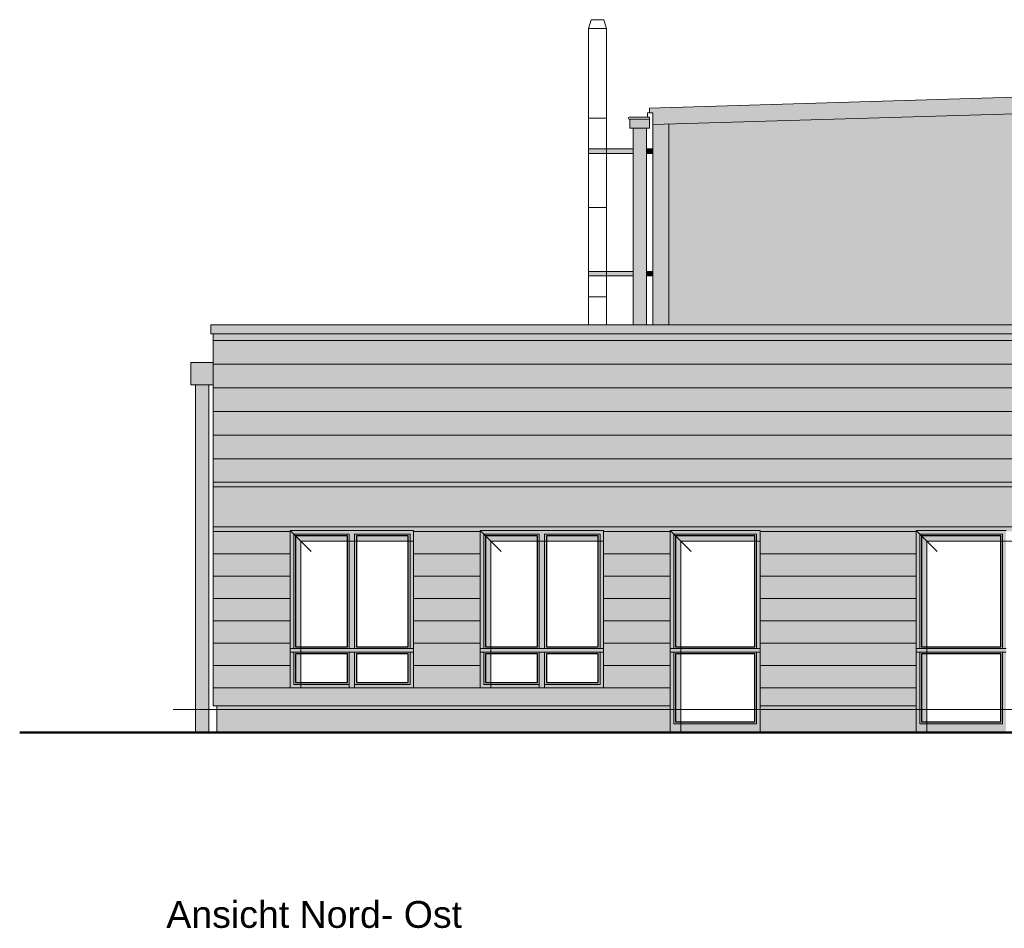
# Model space of a CAD drawing. Header units: metres. Extents: x 1169 to 1496, y -112 to 50.
# Tile 185 of 256: x 1439 to 1450, y -87 to -77. Entities that reach past the tile are written whole.
import ezdxf

# ---------------------------------------------------------------- set-up
doc = ezdxf.new("R2010")
doc.units = ezdxf.units.M
doc.header["$XCLIPFRAME"] = 2
doc.linetypes.add('AUSGEZOGEN', pattern=[0])
for name, color, linetype, lineweight in [('XR$5$Ansicht', 1, 'AUSGEZOGEN', 50), ('XR$5$Design', 4, 'AUSGEZOGEN', 13), ('XR$5$Filling', 4, 'AUSGEZOGEN', 13), ('XR$5$Muster', 4, 'AUSGEZOGEN', 13), ('XR$5$STANDARD_1', 7, 'AUSGEZOGEN', 25), ('XR$5$Wegeflächen', 4, 'AUSGEZOGEN', 13)]:
    doc.layers.add(name, color=color, linetype=linetype, lineweight=lineweight)
doc.styles.add('ARIAL', font='arial.ttf')
picture_1 = doc.add_image_def('image1.tif', size_in_pixel=(512, 512))
pattern_1 = [(90, (-0.15, 0.15), (-0.075, 0.075), [0.075, -0.075]), (180, (-0.15, 0.15), (-0.075, -0.075), [0.075, -0.075])]

msp = doc.modelspace()

# ---------------------------------------------------------------- hatches: boundary and pattern name
at = {"layer": 'XR$5$Filling', "linetype": 'AUSGEZOGEN', "lineweight": 13, "transparency": 33554687}
h = msp.add_hatch(dxfattribs=at)
h.set_pattern_fill('MUSTER', color=52, scale=0.075, angle=90, style=0, pattern_type=2)
h.set_pattern_definition(pattern_1)
h.paths.add_polyline_path([(1453.2264, -77.6584), (1445.8964, -77.8783), (1445.8964, -80.1188), (1460.5564, -80.1187), (1460.5564, -77.8783)], flags=0)
h = msp.add_hatch(dxfattribs=at)
h.set_pattern_fill('MUSTER', color=52, scale=0.075, angle=90, style=0, pattern_type=2)
h.set_pattern_definition(pattern_1)
h.paths.add_polyline_path([(1453.2264, -77.6584), (1445.8964, -77.8783), (1445.8964, -80.1188), (1460.5564, -80.1187), (1460.5564, -77.8783)], flags=0)
at = {"layer": 'XR$5$Muster', "linetype": 'AUSGEZOGEN', "lineweight": 13, "transparency": 33554687}
for color, points in [(9, [(1460.5919, -77.7471), (1460.592, -77.6942), (1453.2264, -77.4721), (1445.8609, -77.6942), (1445.8609, -77.7471), (1445.8964, -77.746), (1445.8964, -77.8783), (1453.2264, -77.6584), (1460.5564, -77.8783), (1460.5564, -77.746)]), (9, [(1445.8608, -77.917), (1445.8608, -77.8175), (1445.6403, -77.8175), (1445.6403, -77.917)]), (9, [(1445.8608, -77.917), (1445.8608, -77.8175), (1445.6403, -77.8175), (1445.6403, -77.917)]), (9, [(1440.9558, -80.2188), (1461.4908, -80.2188), (1461.4908, -80.1187), (1440.9558, -80.1188)]), (252, [(1440.7314, -80.7888), (1440.9814, -80.7888), (1440.9814, -80.5388), (1440.7314, -80.5388)]), (252, [(1440.7314, -80.7888), (1440.9814, -80.7888), (1440.9814, -80.5388), (1440.7314, -80.5388)]), (250, [(1443.2214, -82.5354), (1443.2214, -82.418), (1441.8414, -82.418), (1441.8414, -84.178), (1441.9588, -84.178), (1441.9588, -82.5354)]), (250, [(1445.3464, -82.5354), (1445.3464, -82.418), (1443.9664, -82.418), (1443.9664, -84.178), (1444.0838, -84.178), (1444.0838, -82.5354)]), (250, [(1447.0964, -82.5354), (1447.0964, -82.418), (1446.0914, -82.418), (1446.0914, -84.678), (1446.2088, -84.678), (1446.2088, -82.5354)]), (250, [(1449.8464, -82.5354), (1449.8464, -82.418), (1448.8414, -82.418), (1448.8414, -84.678), (1448.9588, -84.678), (1448.9588, -82.5354)]), (250, [(1441.0214, -84.418), (1446.0914, -84.418), (1446.0914, -84.378), (1441.0214, -84.378)]), (250, [(1447.0964, -84.378), (1447.0964, -84.418), (1448.8414, -84.418), (1448.8414, -84.378)])]:
    msp.add_hatch(color=color, dxfattribs=at).paths.add_polyline_path(points)
at = {"layer": 'XR$5$Muster', "linetype": 'AUSGEZOGEN', "lineweight": 25, "true_color": 0x383e42, "transparency": 33554687}
for points in [[(1460.5564, -77.746), (1460.5919, -77.7471), (1460.592, -77.6942), (1453.2264, -77.4721), (1445.8609, -77.6942), (1445.8609, -77.7471), (1445.8964, -77.746), (1445.8964, -77.8783), (1453.2264, -77.6584), (1460.5564, -77.8783)], [(1453.2264, -77.6584), (1445.8964, -77.8783), (1445.8964, -80.1188), (1460.5564, -80.1187), (1460.5564, -77.8783)], [(1440.9558, -80.1188), (1440.9558, -80.2188), (1461.4908, -80.2188), (1461.4908, -80.1187), (1445.6755, -80.1188), (1460.6273, -80.1188)]]:
    msp.add_hatch(color=250, dxfattribs=at).paths.add_polyline_path(points)
at = {"layer": 'XR$5$Muster', "linetype": 'AUSGEZOGEN', "lineweight": 13, "true_color": 0x383e42, "transparency": 33554687}
msp.add_hatch(color=250, dxfattribs=at).paths.add_polyline_path([(1460.5919, -77.7471), (1460.592, -77.6942), (1453.2264, -77.4721), (1445.8609, -77.6942), (1445.8609, -77.7471), (1445.8964, -77.746), (1445.8964, -77.8783), (1453.2264, -77.6584), (1460.5564, -77.8783), (1460.5564, -77.746)])
at = {"layer": 'XR$5$Muster', "linetype": 'AUSGEZOGEN', "lineweight": 13, "transparency": 33554687}
h = msp.add_hatch(color=7, dxfattribs=at)
h.set_gradient(color1=(199, 199, 199), color2=(48, 48, 48), one_color=1, name='INVCYLINDER')
h.paths.add_polyline_path([(1445.6755, -80.1188), (1445.8255, -80.1188), (1445.8255, -77.917), (1445.6755, -77.917)], flags=0)
h = msp.add_hatch(color=7, dxfattribs=at)
h.set_gradient(color1=(199, 199, 199), color2=(48, 48, 48), one_color=1, name='INVCYLINDER')
h.paths.add_polyline_path([(1445.6755, -80.1188), (1445.8255, -80.1188), (1445.8255, -77.917), (1445.6755, -77.917)], flags=0)
h = msp.add_hatch(color=7, dxfattribs=at)
h.set_gradient(color1=(160, 160, 160), color2=(201, 201, 201), one_color=1, name='CYLINDER')
h.paths.add_polyline_path([(1445.3783, -78.2003), (1445.1783, -78.2003), (1445.1783, -78.1503), (1445.3783, -78.1503)], flags=0)
h = msp.add_hatch(color=7, dxfattribs=at)
h.set_gradient(color1=(160, 160, 160), color2=(201, 201, 201), one_color=1, name='CYLINDER')
h.paths.add_polyline_path([(1445.3783, -78.2003), (1445.1783, -78.2003), (1445.1783, -78.1503), (1445.3783, -78.1503)], flags=0)
for points in [[(1445.6724, -78.2003), (1445.3783, -78.2003), (1445.3783, -78.1503), (1445.6724, -78.1503)], [(1445.6724, -78.2003), (1445.3783, -78.2003), (1445.3783, -78.1503), (1445.6724, -78.1503)], [(1445.8224, -78.1503), (1445.8933, -78.1503), (1445.8933, -78.2003), (1445.8224, -78.2003)], [(1445.8224, -78.1503), (1445.8933, -78.1503), (1445.8933, -78.2003), (1445.8224, -78.2003)], [(1445.6724, -79.5703), (1445.3783, -79.5703), (1445.3783, -79.5203), (1445.6724, -79.5203)], [(1445.6724, -79.5703), (1445.3783, -79.5703), (1445.3783, -79.5203), (1445.6724, -79.5203)], [(1445.8224, -79.5203), (1445.8933, -79.5203), (1445.8933, -79.5703), (1445.8224, -79.5703)], [(1445.8224, -79.5203), (1445.8933, -79.5203), (1445.8933, -79.5703), (1445.8224, -79.5703)]]:
    msp.add_hatch(color=252, dxfattribs=at).paths.add_polyline_path(points, flags=16)
h = msp.add_hatch(color=7, dxfattribs=at)
h.set_gradient(color1=(160, 160, 160), color2=(201, 201, 201), one_color=1, name='CYLINDER')
h.paths.add_polyline_path([(1445.3783, -79.5703), (1445.1783, -79.5703), (1445.1783, -79.5203), (1445.3783, -79.5203)], flags=0)
h = msp.add_hatch(color=7, dxfattribs=at)
h.set_gradient(color1=(160, 160, 160), color2=(201, 201, 201), one_color=1, name='CYLINDER')
h.paths.add_polyline_path([(1445.3783, -79.5703), (1445.1783, -79.5703), (1445.1783, -79.5203), (1445.3783, -79.5203)], flags=0)
at = {"layer": 'XR$5$Muster', "linetype": 'AUSGEZOGEN', "lineweight": 13, "true_color": 0x3d3635, "transparency": 33554687}
for points in [[(1461.4564, -80.294), (1461.4564, -80.2188), (1440.9814, -80.2188), (1440.9814, -80.294)], [(1461.4564, -80.558), (1461.4564, -80.294), (1440.9814, -80.294), (1440.9814, -80.558)], [(1455.8414, -81.928), (1455.8414, -81.878), (1440.9814, -81.878), (1440.9814, -81.928)], [(1440.9814, -82.378), (1455.8414, -82.378), (1455.8414, -81.928), (1440.9814, -81.928)], [(1441.8414, -82.428), (1441.8414, -82.418), (1443.2214, -82.418), (1443.2214, -82.428), (1443.9664, -82.428), (1443.9664, -82.418), (1445.3464, -82.418), (1445.3464, -82.428), (1446.0914, -82.428), (1446.0914, -82.418), (1447.0964, -82.418), (1447.0964, -82.428), (1448.8414, -82.428), (1448.8414, -82.418), (1449.8464, -82.418), (1449.8464, -82.428), (1450.5914, -82.428), (1450.5914, -82.418), (1451.9714, -82.418), (1451.9714, -82.428), (1452.7164, -82.428), (1452.7164, -82.418), (1454.0964, -82.418), (1454.0964, -82.428), (1455.8414, -82.428), (1455.8414, -82.378), (1440.9814, -82.378), (1440.9814, -82.428)], [(1440.9814, -83.428), (1441.8414, -83.428), (1441.8414, -83.178), (1440.9814, -83.178)], [(1443.2214, -83.428), (1443.9664, -83.428), (1443.9664, -83.178), (1443.2214, -83.178)], [(1445.3464, -83.428), (1446.0914, -83.428), (1446.0914, -83.178), (1445.3464, -83.178)], [(1448.8414, -83.428), (1448.8414, -83.178), (1447.0964, -83.178), (1447.0964, -83.428)], [(1446.0914, -84.178), (1440.9814, -84.178), (1440.9814, -84.378), (1446.0914, -84.378)], [(1447.0964, -84.178), (1447.0964, -84.378), (1448.8414, -84.378), (1448.8414, -84.178)]]:
    msp.add_hatch(color=250, dxfattribs=at).paths.add_polyline_path(points)
at = {"layer": 'XR$5$Muster', "linetype": 'AUSGEZOGEN', "lineweight": 13, "true_color": 0x9b2221, "transparency": 33554687}
for points in [[(1461.4564, -80.558), (1440.9814, -80.558), (1440.9814, -80.822), (1461.4564, -80.822)], [(1440.9814, -81.878), (1461.4564, -81.878), (1461.4564, -81.614), (1440.9814, -81.614)], [(1441.8414, -82.428), (1440.9814, -82.428), (1440.9814, -82.678), (1441.8414, -82.678)], [(1443.9664, -82.428), (1443.2214, -82.428), (1443.2214, -82.678), (1443.9664, -82.678)], [(1445.3464, -82.678), (1446.0914, -82.678), (1446.0914, -82.428), (1445.3464, -82.428)], [(1448.8414, -82.428), (1447.0964, -82.428), (1447.0964, -82.678), (1448.8414, -82.678)], [(1441.8414, -83.678), (1441.8414, -83.428), (1440.9814, -83.428), (1440.9814, -83.678)], [(1443.9664, -83.428), (1443.2214, -83.428), (1443.2214, -83.678), (1443.9664, -83.678)], [(1445.3464, -83.428), (1445.3464, -83.678), (1446.0914, -83.678), (1446.0914, -83.428)], [(1447.0964, -83.678), (1448.8414, -83.678), (1448.8414, -83.428), (1447.0964, -83.428)]]:
    msp.add_hatch(color=24, dxfattribs=at).paths.add_polyline_path(points)
at = {"layer": 'XR$5$Muster', "linetype": 'AUSGEZOGEN', "lineweight": 13, "transparency": 33554687}
h = msp.add_hatch(color=7, dxfattribs=at)
h.set_gradient(color1=(199, 199, 199), color2=(48, 48, 48), one_color=1, name='INVCYLINDER')
h.paths.add_polyline_path([(1440.7814, -84.678), (1440.9314, -84.678), (1440.9314, -80.7888), (1440.7814, -80.7888)], flags=0)
h = msp.add_hatch(color=7, dxfattribs=at)
h.set_gradient(color1=(199, 199, 199), color2=(48, 48, 48), one_color=1, name='INVCYLINDER')
h.paths.add_polyline_path([(1440.7814, -84.678), (1440.9314, -84.678), (1440.9314, -80.7888), (1440.7814, -80.7888)], flags=0)
at = {"layer": 'XR$5$Muster', "linetype": 'AUSGEZOGEN', "lineweight": 13, "true_color": 0xba481b, "transparency": 33554687}
for points in [[(1461.4564, -81.086), (1461.4564, -80.822), (1440.9814, -80.822), (1440.9814, -81.086)], [(1440.9814, -81.35), (1440.9814, -81.614), (1461.4564, -81.614), (1461.4564, -81.35)], [(1440.9814, -82.928), (1441.8414, -82.928), (1441.8414, -82.678), (1440.9814, -82.678)], [(1443.2214, -82.928), (1443.9664, -82.928), (1443.9664, -82.678), (1443.2214, -82.678)], [(1445.3464, -82.928), (1446.0914, -82.928), (1446.0914, -82.678), (1445.3464, -82.678)], [(1448.8414, -82.928), (1448.8414, -82.678), (1447.0964, -82.678), (1447.0964, -82.928)], [(1440.9814, -83.928), (1441.8414, -83.928), (1441.8414, -83.678), (1440.9814, -83.678)], [(1443.2214, -83.678), (1443.2214, -83.928), (1443.9664, -83.928), (1443.9664, -83.678)], [(1445.3464, -83.928), (1446.0914, -83.928), (1446.0914, -83.678), (1445.3464, -83.678)], [(1447.0964, -83.928), (1448.8414, -83.928), (1448.8414, -83.678), (1447.0964, -83.678)]]:
    msp.add_hatch(color=22, dxfattribs=at).paths.add_polyline_path(points)
at = {"layer": 'XR$5$Muster', "linetype": 'AUSGEZOGEN', "lineweight": 13, "true_color": 0xe49e22, "transparency": 33554687}
for points in [[(1440.9814, -81.086), (1440.9814, -81.35), (1461.4564, -81.35), (1461.4564, -81.086)], [(1440.9814, -83.178), (1441.8414, -83.178), (1441.8414, -82.928), (1440.9814, -82.928)], [(1443.9664, -83.178), (1443.9664, -82.928), (1443.2214, -82.928), (1443.2214, -83.178)], [(1445.3464, -83.178), (1446.0914, -83.178), (1446.0914, -82.928), (1445.3464, -82.928)], [(1448.8414, -82.928), (1447.0964, -82.928), (1447.0964, -83.178), (1448.8414, -83.178)], [(1441.8414, -83.928), (1440.9814, -83.928), (1440.9814, -84.178), (1441.8414, -84.178)], [(1443.9664, -83.928), (1443.2214, -83.928), (1443.2214, -84.178), (1443.9664, -84.178)], [(1445.3464, -83.928), (1445.3464, -84.178), (1446.0914, -84.178), (1446.0914, -83.928)], [(1447.0964, -83.928), (1447.0964, -84.178), (1448.8414, -84.178), (1448.8414, -83.928)]]:
    msp.add_hatch(color=42, dxfattribs=at).paths.add_polyline_path(points)
at = {"layer": 'XR$5$Muster', "linetype": 'AUSGEZOGEN', "lineweight": 25, "true_color": 0x3d3635, "transparency": 33554687}
h = msp.add_hatch(color=250, dxfattribs=at)
h.paths.add_polyline_path([(1443.2214, -84.178), (1443.2214, -82.418), (1441.8414, -82.418), (1441.8414, -84.178)])
h.paths.add_polyline_path([(1441.9014, -83.718), (1441.9014, -82.478), (1442.4814, -82.478), (1442.4814, -83.718)], flags=16)
h.paths.add_polyline_path([(1442.4814, -83.798), (1442.4814, -84.118), (1441.9014, -84.118), (1441.9014, -83.798)], flags=16)
h.paths.add_polyline_path([(1442.5814, -82.478), (1443.1614, -82.478), (1443.1614, -83.718), (1442.5814, -83.718)], flags=16)
h.paths.add_polyline_path([(1443.1614, -84.118), (1442.5814, -84.118), (1442.5814, -83.798), (1443.1614, -83.798)], flags=16)
h = msp.add_hatch(color=250, dxfattribs=at)
h.paths.add_polyline_path([(1445.3464, -84.178), (1445.3464, -82.418), (1443.9664, -82.418), (1443.9664, -84.178)])
h.paths.add_polyline_path([(1444.0264, -83.718), (1444.0264, -82.478), (1444.6064, -82.478), (1444.6064, -83.718)], flags=16)
h.paths.add_polyline_path([(1444.6064, -83.798), (1444.6064, -84.118), (1444.0264, -84.118), (1444.0264, -83.798)], flags=16)
h.paths.add_polyline_path([(1444.7064, -82.478), (1445.2864, -82.478), (1445.2864, -83.718), (1444.7064, -83.718)], flags=16)
h.paths.add_polyline_path([(1445.2864, -84.118), (1444.7064, -84.118), (1444.7064, -83.798), (1445.2864, -83.798)], flags=16)
h = msp.add_hatch(color=250, dxfattribs=at)
h.paths.add_polyline_path([(1446.0914, -82.418), (1446.0914, -84.678), (1447.0964, -84.678), (1447.0964, -82.418)])
h.paths.add_polyline_path([(1447.0364, -82.478), (1447.0364, -83.718), (1446.1514, -83.718), (1446.1514, -82.478)], flags=16)
h.paths.add_polyline_path([(1447.0364, -84.558), (1446.1514, -84.558), (1446.1514, -83.798), (1447.0364, -83.798)], flags=16)
h = msp.add_hatch(color=250, dxfattribs=at)
h.paths.add_polyline_path([(1448.8414, -82.418), (1448.8414, -84.678), (1449.8464, -84.678), (1449.8464, -82.418)])
h.paths.add_polyline_path([(1449.7864, -82.478), (1449.7864, -83.718), (1448.9014, -83.718), (1448.9014, -82.478)], flags=16)
h.paths.add_polyline_path([(1449.7864, -84.558), (1448.9014, -84.558), (1448.9014, -83.798), (1449.7864, -83.798)], flags=16)
for points in [[(1446.0914, -84.678), (1446.0914, -84.378), (1441.0214, -84.378), (1441.0214, -84.678)], [(1448.8414, -84.678), (1448.8414, -84.378), (1447.0964, -84.378), (1447.0964, -84.678)]]:
    msp.add_hatch(color=250, dxfattribs=at).paths.add_polyline_path(points)

# ---------------------------------------------------------------- linework, layer by layer
at = {"layer": 'XR$5$Ansicht', "color": 4, "linetype": 'AUSGEZOGEN', "lineweight": 13, "transparency": 33554687}
for p, q in [((1445.2083, -76.7045), (1445.1783, -76.8045)), ((1445.2083, -76.7045), (1445.3483, -76.7045)), ((1445.3483, -76.7045), (1445.3783, -76.8045)), ((1445.1783, -76.8045), (1445.3783, -76.8045)), ((1445.1783, -80.1188), (1445.1783, -76.8045)), ((1445.3783, -80.1188), (1445.3783, -76.8045)), ((1445.8609, -77.6942), (1453.2264, -77.4721)), ((1445.8609, -77.7471), (1445.8609, -77.6942)), ((1445.8964, -77.8783), (1453.2264, -77.6584)), ((1445.1783, -77.8045), (1445.3783, -77.8045)), ((1445.6324, -77.7964), (1445.8608, -77.7964)), ((1445.6342, -77.8175), (1445.8608, -77.8175)), ((1445.6403, -77.815), (1445.6403, -77.917)), ((1445.8367, -77.7478), (1445.8964, -77.746)), ((1445.8367, -77.7964), (1445.8367, -77.7478)), ((1445.8608, -77.917), (1445.8608, -77.7964)), ((1445.8964, -80.1187), (1445.8964, -77.746)), ((1445.6403, -77.917), (1445.8608, -77.917)), ((1445.6755, -77.917), (1445.6755, -80.1188)), ((1445.8255, -77.917), (1445.8255, -80.1188)), ((1445.6724, -78.1503), (1445.1783, -78.1503)), ((1445.8933, -78.1503), (1445.8224, -78.1503)), ((1445.6724, -78.2003), (1445.1783, -78.2003)), ((1445.8933, -78.2003), (1445.8224, -78.2003)), ((1445.1783, -78.8045), (1445.3783, -78.8045)), ((1445.6724, -79.5203), (1445.1783, -79.5203)), ((1445.6724, -79.5703), (1445.1783, -79.5703)), ((1445.8933, -79.5203), (1445.8224, -79.5203)), ((1445.8933, -79.5703), (1445.8224, -79.5703)), ((1445.1783, -79.8045), (1445.3783, -79.8045)), ((1440.9558, -80.1188), (1461.4908, -80.1187)), ((1440.9558, -80.2188), (1440.9558, -80.1188)), ((1461.4908, -80.2188), (1440.9558, -80.2188)), ((1440.9814, -80.2188), (1440.9814, -84.378)), ((1440.9814, -80.5388), (1440.7314, -80.5388)), ((1440.7314, -80.5388), (1440.7314, -80.7888)), ((1440.9814, -80.7888), (1440.7314, -80.7888)), ((1440.7814, -80.7888), (1440.7814, -84.678)), ((1440.9314, -80.7888), (1440.9314, -84.678)), ((1441.8414, -84.178), (1441.8414, -82.418)), ((1441.8414, -82.418), (1443.2214, -82.418)), ((1441.8814, -83.738), (1441.8814, -82.458)), ((1441.8814, -82.458), (1442.5014, -82.458)), ((1442.5014, -82.458), (1442.5014, -83.738)), ((1442.5614, -83.738), (1442.5614, -82.458)), ((1442.5614, -82.458), (1443.1814, -82.458)), ((1443.1814, -82.458), (1443.1814, -83.738)), ((1443.2214, -82.418), (1443.2214, -84.178)), ((1443.9664, -84.178), (1443.9664, -82.418)), ((1443.9664, -82.418), (1445.3464, -82.418)), ((1444.0064, -83.738), (1444.0064, -82.458)), ((1444.0064, -82.458), (1444.6264, -82.458)), ((1444.6264, -82.458), (1444.6264, -83.738)), ((1444.6864, -83.738), (1444.6864, -82.458)), ((1444.6864, -82.458), (1445.3064, -82.458)), ((1445.3064, -82.458), (1445.3064, -83.738)), ((1445.3464, -82.418), (1445.3464, -84.178)), ((1446.0914, -82.418), (1447.0964, -82.418)), ((1446.0914, -84.678), (1446.0914, -82.418)), ((1446.1314, -83.738), (1446.1314, -82.458)), ((1446.1314, -82.458), (1447.0564, -82.458)), ((1447.0564, -83.738), (1447.0564, -82.458)), ((1447.0964, -82.418), (1447.0964, -84.678)), ((1448.8414, -82.418), (1449.8464, -82.418)), ((1448.8414, -84.678), (1448.8414, -82.418)), ((1448.8814, -83.738), (1448.8814, -82.458)), ((1448.8814, -82.458), (1449.8064, -82.458)), ((1449.8064, -83.738), (1449.8064, -82.458)), ((1441.8414, -83.738), (1443.2214, -83.738)), ((1443.2214, -83.778), (1441.8414, -83.778)), ((1441.8814, -83.778), (1441.8814, -84.138)), ((1442.5014, -84.178), (1442.5014, -83.778)), ((1442.5614, -84.178), (1442.5614, -83.778)), ((1443.1814, -83.778), (1443.1814, -84.138)), ((1443.9664, -83.738), (1445.3464, -83.738)), ((1445.3464, -83.778), (1443.9664, -83.778)), ((1444.0064, -83.778), (1444.0064, -84.138)), ((1444.6264, -84.178), (1444.6264, -83.778)), ((1444.6864, -84.178), (1444.6864, -83.778)), ((1445.3064, -83.778), (1445.3064, -84.138)), ((1446.0914, -83.738), (1447.0964, -83.738)), ((1447.0964, -83.778), (1446.0914, -83.778)), ((1446.1314, -83.778), (1446.1314, -84.578)), ((1447.0564, -83.778), (1447.0564, -84.578)), ((1448.8414, -83.738), (1449.8464, -83.738)), ((1449.8464, -83.778), (1448.8414, -83.778)), ((1448.8814, -83.778), (1448.8814, -84.578)), ((1449.8064, -83.778), (1449.8064, -84.578)), ((1443.2214, -84.178), (1441.8414, -84.178)), ((1441.8814, -84.138), (1442.5014, -84.138)), ((1443.1814, -84.138), (1442.5614, -84.138)), ((1445.3464, -84.178), (1443.9664, -84.178)), ((1444.0064, -84.138), (1444.6264, -84.138)), ((1445.3064, -84.138), (1444.6864, -84.138)), ((1440.9814, -84.378), (1446.0914, -84.378)), ((1441.0214, -84.378), (1441.0214, -84.678)), ((1447.0964, -84.378), (1448.8414, -84.378)), ((1446.1314, -84.578), (1447.0564, -84.578)), ((1448.8814, -84.578), (1449.8064, -84.578)), ((1446.0914, -84.678), (1447.0964, -84.678)), ((1446.0914, -84.678), (1447.0964, -84.678)), ((1448.8414, -84.678), (1449.8464, -84.678)), ((1448.8414, -84.678), (1449.8464, -84.678))]:
    msp.add_line(p, q, dxfattribs=at)
at = {"layer": 'XR$5$Ansicht', "color": 35, "linetype": 'AUSGEZOGEN', "lineweight": 13, "transparency": 33554687}
for p, q in [((1446.0764, -80.1187), (1446.0764, -77.8729)), ((1441.8414, -82.418), (1442.0762, -82.6528)), ((1443.9664, -82.418), (1444.2012, -82.6528)), ((1446.0914, -82.418), (1446.3262, -82.6528)), ((1448.8414, -82.418), (1449.0762, -82.6528)), ((1441.9588, -82.5354), (1443.2214, -82.5354)), ((1441.9588, -82.5354), (1441.9588, -84.178)), ((1444.0838, -82.5354), (1445.3464, -82.5354)), ((1444.0838, -82.5354), (1444.0838, -84.178)), ((1446.2088, -82.5354), (1446.2088, -84.678)), ((1446.2088, -82.5354), (1447.0964, -82.5354)), ((1448.9588, -82.5354), (1450.2214, -82.5354)), ((1448.9588, -82.5354), (1448.9588, -84.678)), ((1490.4296, -84.418), (1440.5344, -84.418))]:
    msp.add_line(p, q, dxfattribs=at)
at = {"layer": 'XR$5$Ansicht', "color": 52, "linetype": 'AUSGEZOGEN', "lineweight": 13, "transparency": 33554687}
for p, q in [((1461.4564, -80.294), (1440.9814, -80.294)), ((1461.4564, -80.558), (1440.9814, -80.558)), ((1461.4564, -80.822), (1440.9814, -80.822)), ((1461.4564, -81.086), (1440.9814, -81.086)), ((1461.4564, -81.35), (1440.9814, -81.35)), ((1461.4564, -81.614), (1440.9814, -81.614)), ((1455.8414, -81.878), (1440.9814, -81.878)), ((1455.8414, -81.928), (1440.9814, -81.928)), ((1455.8414, -82.378), (1440.9814, -82.378)), ((1441.8414, -82.428), (1440.9814, -82.428)), ((1443.9664, -82.428), (1443.2214, -82.428)), ((1446.0914, -82.428), (1445.3464, -82.428)), ((1448.8414, -82.428), (1447.0964, -82.428)), ((1441.8414, -82.678), (1440.9814, -82.678)), ((1443.9664, -82.678), (1443.2214, -82.678)), ((1446.0914, -82.678), (1445.3464, -82.678)), ((1448.8414, -82.678), (1447.0964, -82.678)), ((1441.8414, -82.928), (1440.9814, -82.928)), ((1443.9664, -82.928), (1443.2214, -82.928)), ((1446.0914, -82.928), (1445.3464, -82.928)), ((1448.8414, -82.928), (1447.0964, -82.928)), ((1441.8414, -83.178), (1440.9814, -83.178)), ((1443.9664, -83.178), (1443.2214, -83.178)), ((1446.0914, -83.178), (1445.3464, -83.178)), ((1448.8414, -83.178), (1447.0964, -83.178)), ((1441.8414, -83.428), (1440.9814, -83.428)), ((1443.9664, -83.428), (1443.2214, -83.428)), ((1446.0914, -83.428), (1445.3464, -83.428)), ((1448.8414, -83.428), (1447.0964, -83.428)), ((1441.8414, -83.678), (1440.9814, -83.678)), ((1443.9664, -83.678), (1443.2214, -83.678)), ((1446.0914, -83.678), (1445.3464, -83.678)), ((1448.8414, -83.678), (1447.0964, -83.678)), ((1441.8414, -83.928), (1440.9814, -83.928)), ((1443.9664, -83.928), (1443.2214, -83.928)), ((1446.0914, -83.928), (1445.3464, -83.928)), ((1448.8414, -83.928), (1447.0964, -83.928)), ((1442.5614, -84.178), (1440.9814, -84.178)), ((1443.9664, -84.178), (1443.2214, -84.178)), ((1446.0914, -84.178), (1445.3464, -84.178)), ((1448.8414, -84.178), (1447.0964, -84.178))]:
    msp.add_line(p, q, dxfattribs=at)
at = {"layer": 'XR$5$Ansicht', "color": 4, "linetype": 'AUSGEZOGEN', "lineweight": 13, "transparency": 33554687}
for points in [[(1441.9014, -82.478), (1442.4814, -82.478), (1442.4814, -83.718), (1441.9014, -83.718), (1441.9014, -82.478)], [(1442.5814, -83.718), (1443.1614, -83.718), (1443.1614, -82.478), (1442.5814, -82.478), (1442.5814, -83.718)], [(1444.0264, -82.478), (1444.6064, -82.478), (1444.6064, -83.718), (1444.0264, -83.718), (1444.0264, -82.478)], [(1444.7064, -83.718), (1445.2864, -83.718), (1445.2864, -82.478), (1444.7064, -82.478), (1444.7064, -83.718)], [(1446.1514, -82.478), (1447.0364, -82.478), (1447.0364, -83.718), (1446.1514, -83.718), (1446.1514, -82.478)], [(1448.9014, -82.478), (1449.7864, -82.478), (1449.7864, -83.718), (1448.9014, -83.718), (1448.9014, -82.478)], [(1441.9014, -83.798), (1442.4814, -83.798), (1442.4814, -84.118), (1441.9014, -84.118), (1441.9014, -83.798)], [(1442.5814, -83.798), (1443.1614, -83.798), (1443.1614, -84.118), (1442.5814, -84.118), (1442.5814, -83.798)], [(1444.0264, -83.798), (1444.6064, -83.798), (1444.6064, -84.118), (1444.0264, -84.118), (1444.0264, -83.798)], [(1444.7064, -83.798), (1445.2864, -83.798), (1445.2864, -84.118), (1444.7064, -84.118), (1444.7064, -83.798)], [(1446.1514, -83.798), (1447.0364, -83.798), (1447.0364, -84.558), (1446.1514, -84.558), (1446.1514, -83.798)], [(1448.9014, -83.798), (1449.7864, -83.798), (1449.7864, -84.558), (1448.9014, -84.558), (1448.9014, -83.798)]]:
    msp.add_lwpolyline(points, close=True, dxfattribs=at)
msp.add_arc((1445.6325, -77.8069), 0.0105, 90.43226, 270, dxfattribs=at)
at = {"layer": 'XR$5$Wegeflächen', "color": 1, "linetype": 'AUSGEZOGEN', "lineweight": 50, "transparency": 33554687}
msp.add_line((1465.5379, -84.678), (1438.8167, -84.678), dxfattribs=at)

# ---------------------------------------------------------------- texts
at = {"layer": 'XR$5$STANDARD_1', "color": 4, "linetype": 'AUSGEZOGEN', "lineweight": 25, "transparency": 33554687, "insert": (1440.4561, -86.561), "char_height": 0.3, "width": 3.465272, "attachment_point": 1, "style": 'ARIAL'}
msp.add_mtext('\\W1.00;Ansicht Nord- Ost', dxfattribs=at)

# ---------------------------------------------------------------- pictures from other files: only their frames are drawn
at = {"layer": 'XR$5$Design', "color": 7, "linetype": 'AUSGEZOGEN', "lineweight": 25, "transparency": 33554687}
image = msp.add_image(picture_1, insert=(1441.9014, -83.718), size_in_units=(0.58, 1.24), dxfattribs=at)
image.set_boundary_path([(-0.5, 511.5), (511.5, 511.5), (511.5, -0.5), (-0.5, -0.5), (-0.5, 511.5)])
image = msp.add_image(picture_1, insert=(1441.9014, -83.718), size_in_units=(0.58, 1.24), dxfattribs=at)
image.set_boundary_path([(-0.5, 511.5), (511.5, 511.5), (511.5, -0.5), (-0.5, -0.5), (-0.5, 511.5)])
image = msp.add_image(picture_1, insert=(1442.5814, -83.718), size_in_units=(0.58, 1.24), dxfattribs=at)
image.set_boundary_path([(-0.5, 511.5), (511.5, 511.5), (511.5, -0.5), (-0.5, -0.5), (-0.5, 511.5)])
image = msp.add_image(picture_1, insert=(1442.5814, -83.718), size_in_units=(0.58, 1.24), dxfattribs=at)
image.set_boundary_path([(-0.5, 511.5), (511.5, 511.5), (511.5, -0.5), (-0.5, -0.5), (-0.5, 511.5)])
image = msp.add_image(picture_1, insert=(1444.0264, -83.718), size_in_units=(0.58, 1.24), dxfattribs=at)
image.set_boundary_path([(-0.5, 511.5), (511.5, 511.5), (511.5, -0.5), (-0.5, -0.5), (-0.5, 511.5)])
image = msp.add_image(picture_1, insert=(1444.0264, -83.718), size_in_units=(0.58, 1.24), dxfattribs=at)
image.set_boundary_path([(-0.5, 511.5), (511.5, 511.5), (511.5, -0.5), (-0.5, -0.5), (-0.5, 511.5)])
image = msp.add_image(picture_1, insert=(1444.7064, -83.718), size_in_units=(0.58, 1.24), dxfattribs=at)
image.set_boundary_path([(-0.5, 511.5), (511.5, 511.5), (511.5, -0.5), (-0.5, -0.5), (-0.5, 511.5)])
image = msp.add_image(picture_1, insert=(1444.7064, -83.718), size_in_units=(0.58, 1.24), dxfattribs=at)
image.set_boundary_path([(-0.5, 511.5), (511.5, 511.5), (511.5, -0.5), (-0.5, -0.5), (-0.5, 511.5)])
image = msp.add_image(picture_1, insert=(1446.1514, -83.718), size_in_units=(0.885, 1.24), dxfattribs=at)
image.set_boundary_path([(-0.5, 511.5), (511.5, 511.5), (511.5, -0.5), (-0.5, -0.5), (-0.5, 511.5)])
image = msp.add_image(picture_1, insert=(1446.1514, -83.718), size_in_units=(0.885, 1.24), dxfattribs=at)
image.set_boundary_path([(-0.5, 511.5), (511.5, 511.5), (511.5, -0.5), (-0.5, -0.5), (-0.5, 511.5)])
image = msp.add_image(picture_1, insert=(1448.9014, -83.718), size_in_units=(0.885, 1.24), dxfattribs=at)
image.set_boundary_path([(-0.5, 511.5), (511.5, 511.5), (511.5, -0.5), (-0.5, -0.5), (-0.5, 511.5)])
image = msp.add_image(picture_1, insert=(1448.9014, -83.718), size_in_units=(0.885, 1.24), dxfattribs=at)
image.set_boundary_path([(-0.5, 511.5), (511.5, 511.5), (511.5, -0.5), (-0.5, -0.5), (-0.5, 511.5)])
image = msp.add_image(picture_1, insert=(1441.9014, -84.118), size_in_units=(0.58, 0.32), dxfattribs=at)
image.set_boundary_path([(-0.5, 511.5), (511.5, 511.5), (511.5, -0.5), (-0.5, -0.5), (-0.5, 511.5)])
image = msp.add_image(picture_1, insert=(1441.9014, -84.118), size_in_units=(0.58, 0.32), dxfattribs=at)
image.set_boundary_path([(-0.5, 511.5), (511.5, 511.5), (511.5, -0.5), (-0.5, -0.5), (-0.5, 511.5)])
image = msp.add_image(picture_1, insert=(1442.5814, -84.118), size_in_units=(0.58, 0.32), dxfattribs=at)
image.set_boundary_path([(-0.5, 511.5), (511.5, 511.5), (511.5, -0.5), (-0.5, -0.5), (-0.5, 511.5)])
image = msp.add_image(picture_1, insert=(1442.5814, -84.118), size_in_units=(0.58, 0.32), dxfattribs=at)
image.set_boundary_path([(-0.5, 511.5), (511.5, 511.5), (511.5, -0.5), (-0.5, -0.5), (-0.5, 511.5)])
image = msp.add_image(picture_1, insert=(1444.0264, -84.118), size_in_units=(0.58, 0.32), dxfattribs=at)
image.set_boundary_path([(-0.5, 511.5), (511.5, 511.5), (511.5, -0.5), (-0.5, -0.5), (-0.5, 511.5)])
image = msp.add_image(picture_1, insert=(1444.0264, -84.118), size_in_units=(0.58, 0.32), dxfattribs=at)
image.set_boundary_path([(-0.5, 511.5), (511.5, 511.5), (511.5, -0.5), (-0.5, -0.5), (-0.5, 511.5)])
image = msp.add_image(picture_1, insert=(1444.7064, -84.118), size_in_units=(0.58, 0.32), dxfattribs=at)
image.set_boundary_path([(-0.5, 511.5), (511.5, 511.5), (511.5, -0.5), (-0.5, -0.5), (-0.5, 511.5)])
image = msp.add_image(picture_1, insert=(1444.7064, -84.118), size_in_units=(0.58, 0.32), dxfattribs=at)
image.set_boundary_path([(-0.5, 511.5), (511.5, 511.5), (511.5, -0.5), (-0.5, -0.5), (-0.5, 511.5)])
image = msp.add_image(picture_1, insert=(1446.1514, -84.558), size_in_units=(0.885, 0.76), dxfattribs=at)
image.set_boundary_path([(-0.5, 511.5), (511.5, 511.5), (511.5, -0.5), (-0.5, -0.5), (-0.5, 511.5)])
image = msp.add_image(picture_1, insert=(1446.1514, -84.558), size_in_units=(0.885, 0.76), dxfattribs=at)
image.set_boundary_path([(-0.5, 511.5), (511.5, 511.5), (511.5, -0.5), (-0.5, -0.5), (-0.5, 511.5)])
image = msp.add_image(picture_1, insert=(1448.9014, -84.558), size_in_units=(0.885, 0.76), dxfattribs=at)
image.set_boundary_path([(-0.5, 511.5), (511.5, 511.5), (511.5, -0.5), (-0.5, -0.5), (-0.5, 511.5)])
image = msp.add_image(picture_1, insert=(1448.9014, -84.558), size_in_units=(0.885, 0.76), dxfattribs=at)
image.set_boundary_path([(-0.5, 511.5), (511.5, 511.5), (511.5, -0.5), (-0.5, -0.5), (-0.5, 511.5)])

doc.saveas('drawing.dxf')
